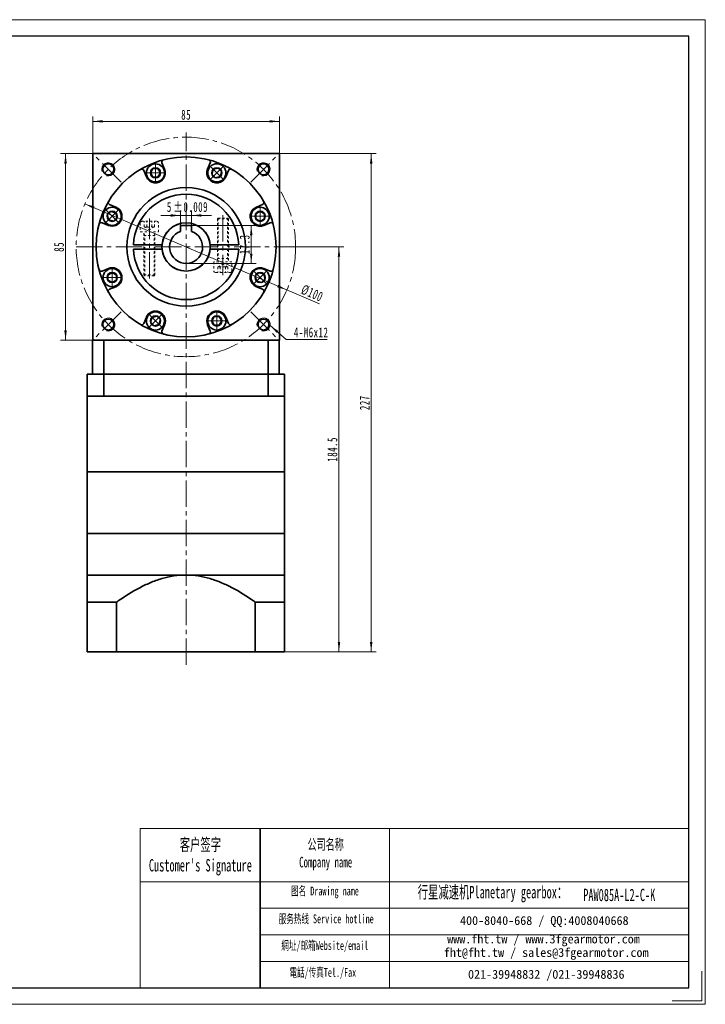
# Model space of a CAD drawing. Header units: millimetres. Extents: x 3134 to 3768, y -248 to 215.
# Tile 2 of 2: x 3456 to 3768, y -248 to 201. Entities that reach past the tile are written whole.
import ezdxf

# ---------------------------------------------------------------- set-up
doc = ezdxf.new("R2010")
doc.units = ezdxf.units.MM
doc.set_wipeout_variables(frame=1)
doc.linetypes.add('点画线', pattern=[18, 12, -2, 2, -2])
doc.linetypes.add('虚线', pattern=[2, 1, -1])
doc.layers.get('0').update_dxf_attribs({"lineweight": 35})
for name, color, linetype, lineweight in [('7标注层', 4, 'Continuous', 18), ('CDRAFT0', 7, 'Continuous', 35), ('EB0', 7, 'Continuous', 35), ('EB0_1', 7, 'Continuous', 35), ('SLD-0', 7, 'Continuous', 18), ('中心线层', 1, '点画线', 18), ('图框_外框线', 7, 'Continuous', 18), ('尺寸线层', 3, 'Continuous', 18), ('粗实线层', 7, 'Continuous', 35), ('粗实线层_1', 7, 'Continuous', 35), ('虚线层', 6, '虚线', 18)]:
    doc.layers.add(name, color=color, linetype=linetype, lineweight=lineweight)
doc.styles.add('SLDTEXTSTYLE4', font='txt', dxfattribs={"width": 0.611111})
doc.styles.add('标准', font='txt', dxfattribs={"width": 0.667})
doc.dimstyles.new('a4-1-1', dxfattribs={"dimtxt": 3, "dimasz": 3, "dimexe": 1.5, "dimexo": 0, "dimgap": 0.5, "dimtad": 1, "dimdec": 3, "dimdsep": 46, "dimtxsty": '标准', "dimblk": '_CAXARROW', "dimcen": 0, "dimdle": 6, "dimazin": 2, "dimtfac": 0.707107, "dimtdec": 3, "dimtix": 1, "dimtmove": 2, "dimatfit": 3, "dimfxl": 0, "dimfrac": 2, "dimtolj": 1, "dimarcsym": 0})

# ---------------------------------------------------------------- blocks, each defined once
blk = doc.blocks.new('*X11')
at = {"layer": '尺寸线层', "linetype": 'Continuous'}
for points in [[(3489.11, 154.45), (3493.61, 155.02), (3493.61, 153.89)], [(3574.11, 154.45), (3569.61, 155.02), (3569.61, 153.89)]]:
    blk.add_hatch(color=0, dxfattribs=at).paths.add_polyline_path(points, flags=0)
at = {"layer": '尺寸线层', "color": 0, "linetype": 'Continuous'}
for p, q in [((3489.11, 139.75), (3489.11, 156.7)), ((3489.11, 154.45), (3574.11, 154.45)), ((3574.11, 139.75), (3574.11, 156.7))]:
    blk.add_line(p, q, dxfattribs=at)
at = {"layer": '尺寸线层', "color": 0, "insert": (3531.61, 157.43), "char_height": 4.5, "width": 9, "attachment_point": 5, "line_spacing_factor": 1.15057, "style": '标准'}
blk.add_mtext('\\T1.1;85', dxfattribs=at)
blk = doc.blocks.new('_CAXARROW')
blk.add_hatch(color=0).paths.add_polyline_path([(0, 0), (-1, 0.125), (-1, -0.125)], flags=0)
blk = doc.blocks.new('*X12')
at = {"layer": '尺寸线层', "linetype": 'Continuous'}
for points in [[(3476.67, 139.75), (3477.23, 135.25), (3476.1, 135.25)], [(3476.67, 54.75), (3477.23, 59.25), (3476.1, 59.25)]]:
    blk.add_hatch(color=0, dxfattribs=at).paths.add_polyline_path(points, flags=0)
at = {"layer": '尺寸线层', "color": 0, "linetype": 'Continuous'}
for p, q in [((3489.11, 139.75), (3474.42, 139.75)), ((3476.67, 139.75), (3476.67, 54.75)), ((3489.11, 54.75), (3474.42, 54.75))]:
    blk.add_line(p, q, dxfattribs=at)
at = {"layer": '尺寸线层', "color": 0, "insert": (3473.69, 97.25), "char_height": 4.5, "width": 9, "attachment_point": 5, "rotation": 90, "line_spacing_factor": 1.15057, "style": '标准'}
blk.add_mtext('\\T1.1;85', dxfattribs=at)
blk = doc.blocks.new('*X14')
at = {"layer": '尺寸线层', "linetype": 'Continuous'}
blk.add_hatch(color=0, dxfattribs=at).paths.add_polyline_path([(-8.63, 6.42), (-4.86, 3.89), (-5.6, 3.04)], flags=0)
at = {"layer": '尺寸线层', "color": 0, "linetype": 'Continuous'}
blk.add_line((-8.63, 6.42), (-1.23, 0), dxfattribs=at)
at = {"layer": '尺寸线层', "color": 0}
for p, q in [((-1.23, 0), (0, 0)), ((0, 0), (17.35, 0)), ((0, 0), (0, 0))]:
    blk.add_line(p, q, dxfattribs=at)
at = {"layer": '尺寸线层', "color": 0, "insert": (2.25, 0.9), "char_height": 4.5, "width": 30.2032, "attachment_point": 7, "line_spacing_factor": 1.15057, "style": '标准'}
blk.add_mtext('\\T1.1;4-M6x12', dxfattribs=at)
blk = doc.blocks.new('*X15')
at = {"layer": '中心线层', "linetype": '点画线', "lineweight": 18}
for p, q in [((0, -4.76), (0, 4.76)), ((-4.76, 0), (4.76, 0))]:
    blk.add_line(p, q, dxfattribs=at)
at = {"layer": '粗实线层'}
for p, q in [((-2.31, 0), (-1.15, 2)), ((-2.31, 0), (-1.15, -2)), ((-1.15, 2), (1.15, 2)), ((2.31, 0), (1.15, 2)), ((2.31, 0), (1.15, 2)), ((2.31, 0), (1.15, -2)), ((-1.15, -2), (1.15, -2))]:
    blk.add_line(p, q, dxfattribs=at)
blk.add_circle((0, 0), 2.31, dxfattribs=at)
for start, end in [(0, 180), (180, 360)]:
    blk.add_arc((0, 0), 4.14, start, end, dxfattribs=at)
blk = doc.blocks.new('*X16')
at = {"layer": '尺寸线层', "linetype": 'Continuous'}
for points in [[(3601.26, 97.25), (3601.83, 92.75), (3600.7, 92.75)], [(3601.26, -87.25), (3601.83, -82.75), (3600.7, -82.75)]]:
    blk.add_hatch(color=0, dxfattribs=at).paths.add_polyline_path(points, flags=0)
at = {"layer": '尺寸线层', "color": 0, "linetype": 'Continuous'}
for p, q in [((3581.51, 97.25), (3603.51, 97.25)), ((3601.26, 97.25), (3601.26, -87.25)), ((3576.51, -87.25), (3603.51, -87.25))]:
    blk.add_line(p, q, dxfattribs=at)
at = {"layer": '尺寸线层', "color": 0, "insert": (3598.29, 5), "char_height": 4.5, "width": 20.8061, "attachment_point": 5, "rotation": 90, "line_spacing_factor": 1.15057, "style": '标准'}
blk.add_mtext('\\T1.1;184.5', dxfattribs=at)
blk = doc.blocks.new('*X17')
at = {"layer": '尺寸线层', "linetype": 'Continuous'}
for points in [[(3615.95, 139.75), (3616.51, 135.25), (3615.39, 135.25)], [(3615.95, -87.25), (3616.51, -82.75), (3615.39, -82.75)]]:
    blk.add_hatch(color=0, dxfattribs=at).paths.add_polyline_path(points, flags=0)
at = {"layer": '尺寸线层', "color": 0, "linetype": 'Continuous'}
for p, q in [((3574.11, 139.75), (3618.2, 139.75)), ((3615.95, 139.75), (3615.95, -87.25)), ((3576.51, -87.25), (3618.2, -87.25))]:
    blk.add_line(p, q, dxfattribs=at)
at = {"layer": '尺寸线层', "color": 0, "insert": (3612.97, 26.25), "char_height": 4.5, "width": 11.8957, "attachment_point": 5, "rotation": 90, "line_spacing_factor": 1.15057, "style": '标准'}
blk.add_mtext('\\T1.1;227', dxfattribs=at)
blk = doc.blocks.new('*X29')
at = {"layer": '中心线层'}
blk.add_line((21.25, 0), (-6.07, 0), dxfattribs=at)
at = {"layer": '虚线层'}
for p, q in [((-4.82, 3.31), (-4.82, -3.31)), ((-2.32, 2.31), (-4.82, 2.31)), ((-2.32, 1.15), (-4.82, 1.15)), ((0, 4.14), (-3.99, 4.14)), ((-2.32, 2.31), (-0.99, 0)), ((-2.32, -2.31), (-0.99, 0)), ((0, -4.14), (0, 4.14)), ((19.62, 2.5), (0, 2.5)), ((1.6, 2.12), (0.95, 2.5)), ((1.6, -2.5), (1.6, 2.5)), ((20, 2.12), (1.6, 2.12)), ((19.62, 2.5), (19.62, -2.5)), ((20, 2.12), (19.62, 2.5)), ((20, 2.12), (20, -2.12)), ((-2.32, -1.15), (-4.82, -1.15)), ((-2.32, -2.31), (-4.82, -2.31)), ((-3.99, -4.14), (0, -4.14)), ((19.62, -2.5), (0, -2.5)), ((1.6, -2.12), (0.95, -2.5)), ((20, -2.12), (1.6, -2.12)), ((20, -2.12), (19.62, -2.5))]:
    blk.add_line(p, q, dxfattribs=at)
for centre, radius, start, end in [((-3.99, 3.31), 0.828, 90, 180), ((-3.47, 1.73), 1.29, 333.4349, 26.5651), ((-6.71, 0), 4.54, 345.2529, 14.7471), ((-3.99, -3.31), 0.828, 180, 270), ((-3.47, -1.73), 1.29, 333.4349, 26.5651)]:
    blk.add_arc(centre, radius, start, end, dxfattribs=at)
blk = doc.blocks.new('24234FGJHJB _2_1')
for points in [[(-16.74, -13.16), (-16.08, -13.16), (-14.61, -13.16), (-14.24, -12.79), (-14.24, 5.24), (-14.24, 5.89), (-14.24, 6.84), (-12.6, 6.84), (-12.6, 10.83), (-12.6, 10.83), (-12.63, 11.05), (-12.71, 11.25), (-12.84, 11.42), (-13.01, 11.55), (-13.21, 11.63), (-13.43, 11.66), (-13.43, 11.66), (-14.43, 11.66), (-15.58, 11.66), (-16.08, 11.66), (-16.74, 11.66), (-17.89, 11.66), (-19.05, 11.66), (-20.05, 11.66), (-20.05, 11.66), (-20.26, 11.63), (-20.46, 11.55), (-20.64, 11.42), (-20.77, 11.25), (-20.85, 11.05), (-20.88, 10.83), (-20.88, 10.83), (-20.88, 6.84), (-19.24, 6.84), (-19.24, 6.84), (-19.24, 5.89), (-19.24, 5.24), (-19.24, -12.79), (-18.86, -13.16)], [(16.74, 13.16), (16.08, 13.16), (14.61, 13.16), (14.24, 12.79), (14.24, -5.24), (14.24, -5.89), (14.24, -6.84), (12.6, -6.84), (12.6, -10.83), (12.6, -10.83), (12.63, -11.05), (12.71, -11.25), (12.84, -11.42), (13.01, -11.55), (13.21, -11.63), (13.43, -11.66), (13.43, -11.66), (14.43, -11.66), (15.58, -11.66), (16.08, -11.66), (16.74, -11.66), (17.89, -11.66), (19.05, -11.66), (20.05, -11.66), (20.05, -11.66), (20.26, -11.63), (20.46, -11.55), (20.64, -11.42), (20.77, -11.25), (20.85, -11.05), (20.88, -10.83), (20.88, -10.83), (20.88, -6.84), (19.24, -6.84), (19.24, -6.84), (19.24, -5.89), (19.24, -5.24), (19.24, 12.79), (18.86, 13.16)]]:
    blk.add_wipeout(points).dxf.layer = '粗实线层'
at = {"layer": '粗实线层'}
for p, q in [((-23.98, 1), (-10.95, 1)), ((23.98, 1), (10.95, 1)), ((-23.98, -1), (-10.95, -1)), ((23.98, -1), (10.95, -1))]:
    blk.add_line(p, q, dxfattribs=at)
for radius, start, end in [(24, 2.388, 177.612), (11, 5.2159, 174.7841), (24, 182.388, 357.612), (11, 185.2159, 354.7841)]:
    blk.add_arc((0, 0), radius, start, end, dxfattribs=at)
for p, rotation in [((16.74, -6.84), 90), ((-16.74, 6.84), 270)]:
    blk.add_blockref('*X29', p, dxfattribs=dict(at, rotation=rotation))
blk = doc.blocks.new('*X30')
at = {"layer": '尺寸线层', "linetype": 'Continuous'}
for points in [[(3485.52, 116.87), (3489.44, 114.58), (3489.88, 115.62)], [(3577.5, 77.63), (3573.14, 78.88), (3573.58, 79.92)]]:
    blk.add_hatch(color=0, dxfattribs=at).paths.add_polyline_path(points, flags=0)
at = {"layer": '尺寸线层', "color": 0, "linetype": 'Continuous'}
blk.add_line((3592.32, 71.31), (3485.52, 116.87), dxfattribs=at)
at = {"layer": '尺寸线层', "color": 0, "insert": (3589.05, 76.16), "char_height": 4.5, "width": 19.6444, "attachment_point": 5, "rotation": 336.8999, "line_spacing_factor": 1.15057, "style": '标准'}
blk.add_mtext('\\T1.1;%%C100', dxfattribs=at)
blk = doc.blocks.new('*X32')
at = {"layer": '尺寸线层', "color": 0, "char_height": 4.5, "attachment_point": 1, "line_spacing_factor": 1.15057, "style": '标准'}
for s, insert, width in [('\\T1.1;5', (3522.83, 117.71), 70.2537), ('\\T1.1;%%P0.009', (3525.87, 117.71), 62.3014)]:
    blk.add_mtext(s, dxfattribs=dict(at, insert=insert, width=width))
blk = doc.blocks.new('*X31')
at = {"layer": '尺寸线层', "linetype": 'Continuous'}
for points in [[(3529.11, 111.59), (3524.61, 111.03), (3524.61, 112.16)], [(3534.11, 111.59), (3538.61, 111.03), (3538.61, 112.16)]]:
    blk.add_hatch(color=0, dxfattribs=at).paths.add_polyline_path(points, flags=0)
at = {"layer": '尺寸线层', "color": 0, "linetype": 'Continuous'}
for p, q in [((3529.11, 107.05), (3529.11, 113.84)), ((3534.11, 107.05), (3534.11, 113.84)), ((3543.11, 111.59), (3520.11, 111.59))]:
    blk.add_line(p, q, dxfattribs=at)
at = {"layer": '尺寸线层', "color": 0}
blk.add_blockref('*X32', (0, 0), dxfattribs=at)
blk = doc.blocks.new('*X33')
at = {"layer": '尺寸线层', "linetype": 'Continuous'}
for points in [[(3561.28, 107.05), (3561.85, 102.55), (3560.72, 102.55)], [(3561.28, 89.75), (3561.85, 94.25), (3560.72, 94.25)]]:
    blk.add_hatch(color=0, dxfattribs=at).paths.add_polyline_path(points, flags=0)
at = {"layer": '尺寸线层', "color": 0, "linetype": 'Continuous'}
for p, q in [((3534.11, 107.05), (3563.53, 107.05)), ((3561.28, 107.05), (3561.28, 89.75)), ((3531.61, 89.75), (3563.53, 89.75))]:
    blk.add_line(p, q, dxfattribs=at)
at = {"layer": '尺寸线层', "color": 0, "insert": (3558.31, 98.4), "char_height": 4.5, "width": 16.432, "attachment_point": 5, "rotation": 90, "line_spacing_factor": 1.15057, "style": '标准'}
blk.add_mtext('\\T1.1;17.3', dxfattribs=at)

msp = doc.modelspace()

# ---------------------------------------------------------------- linework, layer by layer
msp.add_line((3565.3636, -167.7623), (3565.3636, -240.2745))
at = {"color": 7, "linetype": 'Continuous', "lineweight": 0}
for centre in [(3496.1552, 132.6061), (3496.1552, 132.6061), (3566.8658, 132.6061), (3566.8658, 132.6061), (3496.1552, 61.8954), (3496.1552, 61.8954), (3566.8658, 61.8954), (3566.8658, 61.8954)]:
    msp.add_arc(centre, 3, 255, 195, dxfattribs=at)
at = {"layer": '7标注层', "color": 0}
msp.add_line((3510.6645, -167.7623), (3510.6645, -240.2621), dxfattribs=at)
at = {"layer": 'CDRAFT0', "color": 7}
for points in [[(3499.8905, -64.5804), (3500.1622, -64.3878), (3500.4348, -64.1962), (3503.7688, -61.8735), (3506.9117, -59.8944), (3511.8266, -57.2987), (3513.4988, -56.4965), (3516.0728, -55.4155), (3516.9418, -55.0757), (3518.705, -54.4429), (3519.5993, -54.1501), (3524.0818, -52.8357), (3527.7464, -52.2488), (3531.5105, -52.2488)], [(3563.1305, -64.5804), (3562.8588, -64.3878), (3562.5862, -64.1962), (3559.2522, -61.8735), (3556.1093, -59.8944), (3551.1944, -57.2987), (3549.5223, -56.4965), (3546.9482, -55.4155), (3546.0792, -55.0757), (3544.316, -54.4429), (3543.4217, -54.1501), (3538.9393, -52.8357), (3535.2746, -52.2488), (3531.5105, -52.2488)]]:
    msp.add_open_spline(points, degree=3, knots=[0, 0, 0, 0, 0.99690397, 0.99690397, 12.15872641, 12.15872641, 17.73963764, 17.73963764, 20.53009325, 20.53009325, 23.32054886, 23.32054886, 34.48237131, 34.48237131, 34.48237131, 34.48237131], dxfattribs=at)
at = {"layer": 'EB0'}
for p, q in [((3576.5105, 39.2512), (3486.5105, 39.2512)), ((3486.5105, 39.2512), (3486.5105, 29.2512)), ((3576.5105, 39.2512), (3576.5105, 29.2512)), ((3576.5105, 29.2512), (3486.5105, 29.2512)), ((3486.5105, 29.2512), (3486.5105, -5.2488)), ((3576.5105, 29.2512), (3576.5105, -5.2488)), ((3576.5105, -5.2488), (3486.5105, -5.2488))]:
    msp.add_line(p, q, dxfattribs=at)
at = {"layer": 'EB0_1'}
for p, q in [((3576.5105, -5.2488), (3486.5105, -5.2488)), ((3486.5105, -33.2488), (3486.5105, -87.2492)), ((3576.5105, -33.2488), (3576.5105, -87.2492)), ((3499.8905, -64.5804), (3499.8905, -87.2492)), ((3563.1305, -64.5804), (3563.1305, -87.2492)), ((3576.5105, -87.2492), (3486.5105, -87.2492))]:
    msp.add_line(p, q, dxfattribs=at)
at = {"layer": '中心线层'}
for p, q in [((3531.6095, -93.1319), (3531.6095, 149.437)), ((3501.9353, 126.826), (3490.275, 138.4863)), ((3561.0857, 126.826), (3572.746, 138.4863)), ((3481.5105, 97.2508), (3581.5105, 97.2508)), ((3501.9353, 67.6755), (3490.275, 56.0153)), ((3561.0857, 67.6755), (3572.746, 56.0153))]:
    msp.add_line(p, q, dxfattribs=at)
msp.add_circle((3531.5105, 97.2508), 50, dxfattribs=at)
at = {"layer": '图框_外框线'}
for p, q in [((3510.6645, -167.7623), (3565.3636, -167.7623)), ((3565.3636, -167.7623), (3565.3636, -240.2621)), ((3565.3636, -167.7623), (3760.655, -167.7623)), ((3624.2981, -167.7623), (3624.2981, -240.2621)), ((3510.6645, -191.9556), (3565.3636, -191.9556)), ((3565.3636, -191.9556), (3760.655, -191.9556)), ((3565.3636, -204.0522), (3760.655, -204.0522)), ((3565.3636, -216.1488), (3760.655, -216.1488)), ((3565.3636, -228.2454), (3760.655, -228.2454))]:
    msp.add_line(p, q, dxfattribs=at)
at = {"layer": '图框_外框线', "color": 3}
msp.add_lwpolyline([(3766.6966, -232.71), (3766.6966, -246.3037), (3753.103, -246.3037)], dxfattribs=at)
at = {"layer": '粗实线层'}
for p, q in [((3574.1095, 139.7508), (3489.1095, 139.7508)), ((3489.1095, 139.7508), (3489.1095, 54.7508)), ((3574.1095, 139.7508), (3574.1095, 54.7508)), ((3521.799, 132.6945), (3520.605, 135.577)), ((3541.42, 132.6945), (3542.614, 135.577)), ((3513.4841, 129.2503), (3512.2901, 132.1329)), ((3549.7349, 129.2503), (3550.9289, 132.1329)), ((3499.61, 115.3762), (3496.7274, 116.5702)), ((3563.609, 115.3762), (3566.4916, 116.5702)), ((3496.1658, 107.0613), (3493.2833, 108.2553)), ((3567.0532, 107.0613), (3569.9358, 108.2553)), ((3496.1658, 87.4403), (3493.2833, 86.2463)), ((3567.0532, 87.4403), (3569.9358, 86.2463)), ((3499.61, 79.1254), (3496.7274, 77.9314)), ((3563.609, 79.1254), (3566.4916, 77.9314)), ((3513.4841, 65.2512), (3512.2901, 62.3687)), ((3549.7349, 65.2512), (3550.9289, 62.3687)), ((3521.799, 61.8071), (3520.605, 58.9245)), ((3541.42, 61.8071), (3542.614, 58.9245)), ((3489.0105, 39.2512), (3489.0105, 54.7508)), ((3489.1095, 54.7508), (3574.1095, 54.7508)), ((3494.0782, 39.2512), (3494.0782, 54.7508)), ((3568.9428, 39.2512), (3568.9428, 54.7508)), ((3574.0105, 39.2512), (3574.0105, 54.7508)), ((3494.0782, 39.2512), (3494.0782, 29.2512)), ((3568.9428, 39.2512), (3568.9428, 29.2512)), ((3486.5105, -5.2488), (3486.5105, -33.2488)), ((3576.5105, -33.2488), (3576.5105, -5.2488)), ((3486.5105, -33.2488), (3576.5105, -33.2488)), ((3486.5105, -52.2488), (3576.5105, -52.2488))]:
    msp.add_line(p, q, dxfattribs=at)
for centre, radius in [((3531.6095, 97.2508), 41), ((3496.1552, 132.6061), 2.5), ((3566.8658, 132.6061), 2.5), ((3531.6095, 97.2508), 27), ((3496.1552, 61.8954), 2.5), ((3566.8658, 61.8954), 2.5)]:
    msp.add_circle(centre, radius, dxfattribs=at)
for centre, radius, start, end in [((3521.5289, 135.9597), 1, 104.596884, 202.49996), ((3541.6901, 135.9597), 1, 337.50004, 75.403116), ((3511.3662, 131.7502), 1, 22.50004, 120.403116), ((3517.6416, 130.9724), 4.5, 202.5, 22.5), ((3545.5775, 130.9724), 4.5, 157.5, 337.5), ((3551.8528, 131.7502), 1, 59.596884, 157.49996), ((3497.1101, 117.4941), 1, 149.596884, 247.49996), ((3566.1089, 117.4941), 1, 292.50004, 30.403116), ((3497.8879, 111.2187), 4.5, 247.5, 67.5), ((3565.3311, 111.2187), 4.5, 112.5, 292.5), ((3492.9006, 107.3314), 1, 67.50004, 165.403116), ((3570.3184, 107.3314), 1, 14.596884, 112.49996), ((3492.9006, 87.1702), 1, 194.596884, 292.49996), ((3497.8879, 83.2828), 4.5, 292.5, 112.5), ((3565.3311, 83.2828), 4.5, 67.5, 247.5), ((3570.3184, 87.1702), 1, 247.50004, 345.403116), ((3497.1101, 77.0075), 1, 112.50004, 210.403116), ((3566.1089, 77.0075), 1, 329.596884, 67.49996), ((3517.6416, 63.5292), 4.5, 337.5, 157.5), ((3545.5775, 63.5292), 4.5, 22.5, 202.5), ((3511.3662, 62.7514), 1, 239.596884, 337.49996), ((3521.5289, 58.5418), 1, 157.50004, 255.403116), ((3541.6901, 58.5418), 1, 284.596884, 22.49996), ((3551.8528, 62.7514), 1, 202.50004, 300.403116)]:
    msp.add_arc(centre, radius, start, end, dxfattribs=at)
at = {"layer": '粗实线层_1'}
for p, q in [((3499.8905, -64.5804), (3486.5105, -64.5804)), ((3563.1305, -64.5804), (3576.5105, -64.5804))]:
    msp.add_line(p, q, dxfattribs=at)

# ---------------------------------------------------------------- block references
at = {"layer": '尺寸线层'}
msp.add_blockref('*X14', (3578.4652, 55.0761), dxfattribs=at)
at = {"layer": '粗实线层'}
for p, rotation in [((3497.8879, 111.2187), 45.00000000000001), ((3517.6416, 63.5292), 135.0000000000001), ((3545.5775, 63.5292), 180)]:
    msp.add_blockref('*X15', p, dxfattribs=dict(at, rotation=rotation))

# ---------------------------------------------------------------- texts
at = {"layer": 'SLD-0', "color": 1, "attachment_point": 2, "style": 'SLDTEXTSTYLE4'}
for s, insert, char_height, width in [("{\\fSimSun|b1|i0|c134|p2;客户签字\\PCustomer's Signature}", (3538.1083, -172.2382), 5.645084, 70.225429), ('{\\fSimSun|b1|i0|c134|p2;公司名称\\PCompany name}', (3595.2046, -172.5378), 4.838644, 62.645326), ('{\\fSimSun|b1|i0|c134|p2;图名 Drawing name}', (3594.8739, -194.1854), 4.032203, 51.566571), ('{\\fSimSun|b1|i0|c134|p2;  \\H1.1667x;行星减速机Planetary gearbox\\fSimSun|b0|i0|c134|p2;：}', (3669.2101, -193.8744), 4.838644, 76.100444), ('PAW085A-L2-C-K', (3728.9894, -195.159), 5.645084, 41.081987), ('{\\fSimSun|b1|i0|c134|p2;服务热线 Service hotline}', (3595.4457, -206.8646), 4.032203, 57.450114), ('{\\fSimSun|b1|i0|c134|p2;網址/邮箱Website/email}', (3594.8178, -219.013), 4.032203, 59.800161), ('{\\fSimSun|b1|i0|c134|p2;電話/传真Tel./Fax}', (3593.9144, -231.2561), 4.032203, 60.519382)]:
    msp.add_mtext(s, dxfattribs=dict(at, insert=insert, char_height=char_height, width=width))
at = {"layer": 'SLD-0', "color": 1, "char_height": 4.032203, "attachment_point": 2}
for s, insert, width in [('{\\fSimSun|b1|i0|c134|p2;400-8040-668 / QQ:4008040668}', (3694.841, -207.635), 117.399239), ('{\\fSimSun|b1|i0|c134|p2;www.fht.tw / www.3fgearmotor.com }', (3694.4692, -216.0336), 117.531399), ('{\\fSimSun|b1|i0|c134|p2;fht@fht.tw / sales@3fgearmotor.com }', (3695.6981, -222.1735), 117.531399), ('{\\fSimSun|b1|i0|c134|p2;021-39948832 /021-39948836 }', (3695.7402, -232.1377), 89.744114)]:
    msp.add_mtext(s, dxfattribs=dict(at, insert=insert, width=width))

# ---------------------------------------------------------------- dimensions: what is measured, and where the dimension line sits
at = {"layer": '尺寸线层'}
dim = msp.add_linear_dim(base=(3574.1095, 154.4548), p1=(3489.1095, 139.7508), p2=(3574.1095, 139.7508), dimstyle='a4-1-1', override={"dimsah": 1, "dimtfill": 1, "dimtzin": 8}, dxfattribs=at)
dim.commit()
dim.dimension.update_dxf_attribs({"geometry": '*X11', "text_midpoint": (3531.6095, 157.4305), "dimtype": 160})
for base, p1, p2, picture, middle in [((3476.6658, 54.7508), (3489.1095, 139.7508), (3489.1095, 54.7508), '*X12', (3473.6901, 97.2508)), ((3615.9477, -87.2492), (3574.1095, 139.7508), (3576.5105, -87.2492), '*X17', (3612.9721, 26.2508)), ((3601.2627, -87.2492), (3581.5105, 97.2508), (3576.5105, -87.2492), '*X16', (3598.2871, 5.0008))]:
    dim = msp.add_linear_dim(base=base, p1=p1, p2=p2, angle=270, dimstyle='a4-1-1', override={"dimsah": 1, "dimtfill": 1, "dimtzin": 8}, dxfattribs=at)
    dim.commit()
    dim.dimension.update_dxf_attribs({"geometry": picture, "text_midpoint": middle, "dimtype": 160})

# ---------------------------------------------------------------- next in the draw order: block references
at = {"layer": '粗实线层'}
msp.add_blockref('24234FGJHJB _2_1', (3531.6095, 97.2508), dxfattribs=at)

# ---------------------------------------------------------------- next in the draw order: wipeouts: each hides what was drawn before it
for points in [[(3521.7816, 130.9724), (3521.7177, 131.6965), (3521.7177, 131.6965), (3521.3607, 132.7911), (3520.716, 133.745), (3519.8336, 134.4844), (3518.7817, 134.9523), (3517.6416, 135.1124), (3517.6416, 135.1124), (3516.5014, 134.9523), (3515.4495, 134.4844), (3514.5671, 133.745), (3513.9224, 132.7911), (3513.5654, 131.6965), (3513.5654, 131.6965), (3513.5016, 130.9724), (3513.5016, 130.9724), (3513.6426, 129.9009), (3514.0562, 128.9024), (3514.7141, 128.045), (3515.5716, 127.387), (3516.5701, 126.9734), (3517.6416, 126.8324), (3517.6416, 126.8324), (3518.9209, 127.035), (3520.075, 127.623), (3520.9909, 128.5389), (3521.5789, 129.693)], [(3548.5049, 128.045), (3548.9718, 128.6021), (3548.9718, 128.6021), (3549.4933, 129.6286), (3549.7119, 130.7589), (3549.6109, 131.9058), (3549.1979, 132.9804), (3548.5049, 133.8998), (3548.5049, 133.8998), (3547.5855, 134.5928), (3546.5108, 135.0058), (3545.364, 135.1069), (3544.2336, 134.8882), (3543.2072, 134.3667), (3543.2072, 134.3667), (3542.65, 133.8998), (3542.65, 133.8998), (3541.9921, 133.0424), (3541.5785, 132.0439), (3541.4375, 130.9724), (3541.5785, 129.9009), (3541.9921, 128.9024), (3542.65, 128.045), (3542.65, 128.045), (3543.6979, 127.2836), (3544.9298, 126.8833), (3546.2251, 126.8833), (3547.457, 127.2836)], [(3565.3311, 107.0787), (3566.0553, 107.1425), (3566.0553, 107.1425), (3567.1498, 107.4996), (3568.1037, 108.1442), (3568.8432, 109.0267), (3569.311, 110.0786), (3569.4711, 111.2187), (3569.4711, 111.2187), (3569.311, 112.3588), (3568.8432, 113.4108), (3568.1037, 114.2932), (3567.1498, 114.9379), (3566.0553, 115.2949), (3566.0553, 115.2949), (3565.3311, 115.3587), (3565.3311, 115.3587), (3564.2596, 115.2177), (3563.2611, 114.8041), (3562.4037, 114.1461), (3561.7458, 113.2887), (3561.3322, 112.2902), (3561.1911, 111.2187), (3561.1911, 111.2187), (3561.3937, 109.9394), (3561.9818, 108.7853), (3562.8977, 107.8694), (3564.0518, 107.2813)], [(3497.8879, 87.4228), (3497.1638, 87.359), (3497.1638, 87.359), (3496.0692, 87.002), (3495.1153, 86.3573), (3494.3759, 85.4749), (3493.908, 84.4229), (3493.7479, 83.2828), (3493.7479, 83.2828), (3493.908, 82.1427), (3494.3759, 81.0908), (3495.1153, 80.2084), (3496.0692, 79.5637), (3497.1638, 79.2067), (3497.1638, 79.2067), (3497.8879, 79.1428), (3497.8879, 79.1428), (3498.9594, 79.2839), (3499.9579, 79.6975), (3500.8153, 80.3554), (3501.4733, 81.2128), (3501.8868, 82.2113), (3502.0279, 83.2828), (3502.0279, 83.2828), (3501.8253, 84.5622), (3501.2372, 85.7163), (3500.3213, 86.6322), (3499.1672, 87.2202)], [(3562.4037, 80.3554), (3562.9609, 79.8885), (3562.9609, 79.8885), (3563.9873, 79.367), (3565.1176, 79.1483), (3566.2645, 79.2494), (3567.3392, 79.6624), (3568.2585, 80.3554), (3568.2585, 80.3554), (3568.9515, 81.2748), (3569.3645, 82.3495), (3569.4656, 83.4963), (3569.2469, 84.6267), (3568.7255, 85.6531), (3568.7255, 85.6531), (3568.2585, 86.2103), (3568.2585, 86.2103), (3567.4011, 86.8682), (3566.4026, 87.2818), (3565.3311, 87.4228), (3564.2596, 87.2818), (3563.2611, 86.8682), (3562.4037, 86.2103), (3562.4037, 86.2103), (3561.6423, 85.1624), (3561.2421, 83.9305), (3561.2421, 82.6352), (3561.6423, 81.4033)]]:
    msp.add_wipeout(points).dxf.layer = '粗实线层'

# ---------------------------------------------------------------- next in the draw order: linework, layer by layer
at = {"layer": '图框_外框线', "color": 3}
msp.add_lwpolyline([(3133.8367, -247.8141), (3768.207, -247.8141), (3768.207, 200.7763), (3133.8367, 200.7763)], close=True, dxfattribs=at)
at = {"layer": '图框_外框线', "color": 3, "lineweight": 25}
msp.add_lwpolyline([(3171.5968, -240.2621), (3760.655, -240.2621), (3760.655, 193.2243), (3171.5968, 193.2243)], close=True, dxfattribs=at)
at = {"layer": '粗实线层'}
for p, q in [((3534.1095, 107.0508), (3529.1095, 107.0508)), ((3529.1095, 107.0508), (3529.1095, 104.3218)), ((3534.1095, 107.0508), (3534.1095, 104.3218))]:
    msp.add_line(p, q, dxfattribs=at)
msp.add_circle((3531.6095, 97.2508), 11, dxfattribs=at)
msp.add_arc((3531.6095, 97.2508), 7.5, 109.471221, 70.528779, dxfattribs=at)

# ---------------------------------------------------------------- next in the draw order: block references
msp.add_blockref('*X15', (3517.6416, 130.9724), dxfattribs=at)
for p, rotation in [((3545.5775, 130.9724), 315.0000000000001), ((3565.3311, 111.2187), 270), ((3565.3311, 83.2828), 225.0000000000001), ((3497.8879, 83.2828), 90)]:
    msp.add_blockref('*X15', p, dxfattribs=dict(at, rotation=rotation))

# ---------------------------------------------------------------- next in the draw order: dimensions: what is measured, and where the dimension line sits
at = {"layer": '尺寸线层'}
dim = msp.add_diameter_dim_2p(p1=(3485.5195, 116.8677), p2=(3577.5016, 77.6339), dimstyle='a4-1-1', override={"dimpost": '%%C<>', "dimsah": 1, "dimtfill": 1, "dimtzin": 8}, dxfattribs=at)
dim.commit()
dim.dimension.update_dxf_attribs({"geometry": '*X30', "text_midpoint": (3587.8039, 73.2395), "dimtype": 163})
dim = msp.add_linear_dim(base=(3529.1095, 111.5949), p1=(3534.1095, 107.0508), p2=(3529.1095, 107.0508), text='5%%P0.009', dimstyle='a4-1-1', override={"dimsah": 1, "dimtfac": 1, "dimtfill": 1}, dxfattribs=at)
dim.commit()
dim.dimension.update_dxf_attribs({"geometry": '*X31', "text_midpoint": (3531.6095, 115.4274), "dimtype": 160})
dim = msp.add_linear_dim(base=(3561.2848, 89.7508), p1=(3534.1095, 107.0508), p2=(3531.6095, 89.7508), angle=270, dimstyle='a4-1-1', override={"dimsah": 1, "dimtfill": 1, "dimtzin": 8}, dxfattribs=at)
dim.commit()
dim.dimension.update_dxf_attribs({"geometry": '*X33', "text_midpoint": (3558.3091, 98.4008), "dimtype": 160})

doc.saveas('drawing.dxf')
